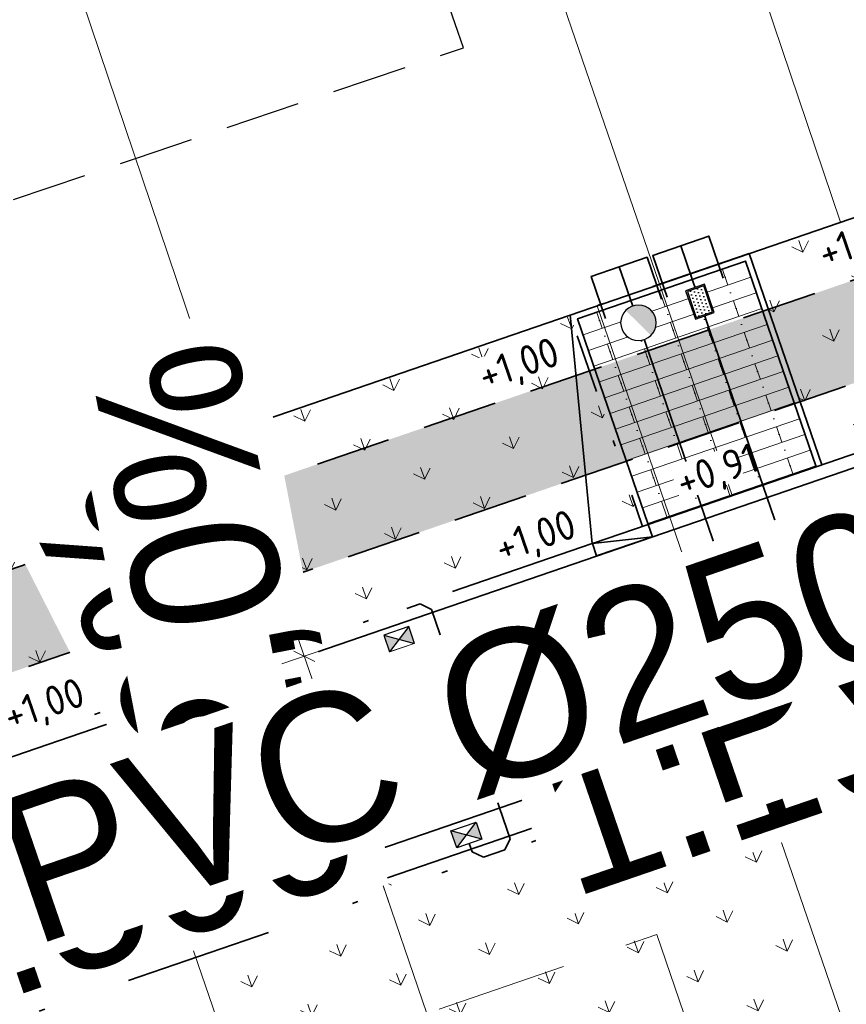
# Model space of a CAD drawing. Header units: metres. Extents: x 264779 to 275389, y 575281 to 580396.
# Tile 128 of 174: x 265408 to 265422, y 577019 to 577036. Entities that reach past the tile are written whole.
import ezdxf
from ezdxf.enums import TextEntityAlignment as Align

# ---------------------------------------------------------------- set-up
doc = ezdxf.new("R2018")
doc.units = ezdxf.units.M
doc.set_wipeout_variables(frame=1)
for name, pattern in [('AM-AS', [16, 10, -2, 2, -2]), ('B-WE-RI-HWA_HUISAANSLUITING_PVC_125-G', [10, 3.25, -0.75, 1.25, -0.75, 1.25, -0.75, 1.25, -0.75]), ('B-WE-RI-HWA_HUISAANSLUITING_PVC_160-G', [20, 6.5, -1.5, 2.5, -1.5, 2.5, -1.5, 2.5, -1.5]), ('B-WE-RI-HWA_PVC_315-G', [10, 2, -1.125, 0.75, -1.125, 2, -1.125, 0.75, -1.125]), ('B-WE-VH-KANTOPSLUITING_OPSLUITBAND_[AFMETINGEN1]-G', [10, 5.5, -0.875, 0, -0.875, 1, -0.875, 0, -0.875]), ('B-WE-VH-KANTOPSLUITING_TROTTOIRBAND_RWS_[AFMETINGEN1]-G', [10, 2.5, -1.5, 0, -1.5, 0, -1.5, 0, -1.5, 0, -1.5]), ('DASHED', [19.05, 12.7, -6.35]), ('HIDDEN', [9.525, 6.35, -3.175])]:
    doc.linetypes.add(name, pattern=pattern)
for name, color, linetype, lineweight, true_color in [('N-BH-KG-GRENS_PERCEEL-G', 160, 'KG-PERCEEL', 18, 0x003fff), ('N-GV-GR-GRAS_BERMKRUIDENMENGSEL-A', 7, 'Continuous', 18, 0x00a500), ('N-OI-RI-DWA_ERFSCHEIDINGSPUT-S', 20, 'Continuous', 25, 0xff3f00), ('N-OI-RI-DWA_HUISAANSLUITING_PVC_160-G', 20, 'B-WE-RI-DWA_HUISAANSLUITING_PVC_160-G', 35, 0xff3f00), ('N-OI-RI-DWA_PVC_250-G', 20, 'B-WE-RI-DWA_PVC_250-G', 35, 0xff3f00), ('N-OI-RI-HWA_HUISAANSLUITING_PVC_160-G', 150, 'B-WE-RI-HWA_HUISAANSLUITING_PVC_160-G', 35, 0x007fff), ('N-OI-RI-HWA_HULPSTUK-S', 150, 'Continuous', 25, 0x007fff), ('N-OI-RI-HWA_KOLKAANSLUITING_PVC_160-G', 150, 'B-WE-RI-HWA_HUISAANSLUITING_PVC_125-G', 35, 0x007fff), ('N-OI-RI-HWA_PVC_315-G', 150, 'B-WE-RI-HWA_PVC_315-G', 35, 0x007fff), ('N-WE-RI-DWA_AFDEKKAP-G', 20, 'Continuous', 35, 0xff3f00), ('N-WE-RI-HWA_AFDEKKAP-G', 150, 'Continuous', 35, 0x007fff), ('N-WE-RI-HWA_KOLK-S', 150, 'Continuous', 25, 0x007fff), ('N-WE-VH-VERHARDING_STRAATBAKSTEEN_DIKFORMAAT_HALF_PAARS-BRUIN-A', 7, 'Continuous', 18, 0x66332b)]:
    doc.layers.add(name, color=color, linetype=linetype, lineweight=lineweight, true_color=true_color)
for name, color, linetype, lineweight in [('N-CO-AM-AS-G', 10, 'AM-AS', 9), ('N-OI-RI-ALGEMEEN-B.O.B.-T25', 7, 'Continuous', 25), ('N-OI-RI-ALGEMEEN-INFORMATIE-T25', 7, 'Continuous', 25), ('N-OI-RI-ALGEMEEN-STROOMRICHTING-S', 7, 'Continuous', 25), ('N-OI-RI-ALGEMEEN-VERHANG-T25', 7, 'Continuous', 25), ('N-WA-RI-DETAIL1-G', 1, 'HIDDEN', 18), ('N-WE-GW-BERM-G', 90, 'Continuous', 35), ('N-WE-KL-TRACE-A', 7, 'Continuous', 25), ('N-WE-KL-TRACE-G', 7, 'DASHED', 35), ('N-WE-VH-GOOT_SBS-G', 40, 'Continuous', 35), ('N-WE-VH-KANTOPSLUITING_ELEMENT_VERLOOPBAND_110-220x250_190-220x160-G', 40, 'Continuous', 35), ('N-WE-VH-KANTOPSLUITING_INRITBAND_190-220x160-G', 60, 'B-WE-VH-KANTOPSLUITING_GAZONBAND_[AFMETINGEN1]-G', 35), ('N-WE-VH-KANTOPSLUITING_OPSLUITBAND_100x200-G', 60, 'B-WE-VH-KANTOPSLUITING_OPSLUITBAND_[AFMETINGEN1]-G', 35), ('N-WE-VH-KANTOPSLUITING_TROTTOIRBAND_RWS_110-220x250-G', 60, 'B-WE-VH-KANTOPSLUITING_TROTTOIRBAND_RWS_[AFMETINGEN1]-G', 35), ('N-WE-VH-VERHARDING_STRAATBAKSTEEN_DIKFORMAAT_HALF-G', 40, 'Continuous', 35), ('N-WE-VH-VERHARDING_STRAATBAKSTEEN_DIKFORMAAT_KEPER-G', 40, 'Continuous', 35), ('N-XX-AL-HOOGTELABEL-T25-M', 7, 'Continuous', 25), ('T-WE-GR-TOEKOMSTIG-G', 3, 'DASHED', 25), ('X-XX-AL-AANPIJLING-T25', 7, 'Continuous', 25), ('X-XX-AL-VERKANTING_DAKPROFIEL-S', 7, 'Continuous', 25)]:
    doc.layers.add(name, color=color, linetype=linetype, lineweight=lineweight)
doc.layers.add('X-XX-AL-HULPLAAG-G', color=6, linetype='Continuous', lineweight=18, plot=False)
doc.styles.add('NLCS-ISO', font='NLCS-ISO.ttf')
doc.styles.add('NLCS-ISO-ANNOTATIVE-T25', font='NLCS-ISO.ttf', dxfattribs={"height": 2.5})
doc.styles.add('NLCS-ISO-M1000-T25', font='NLCS-ISO.ttf', dxfattribs={"height": 2.5})
doc.styles.get("Standard").update_dxf_attribs({"font": 'arial.ttf'})
doc.linetypes.add('B-WE-RI-DWA_HUISAANSLUITING_PVC_160-G', pattern='A,2.5,-1,[160,NLCS.shx,S=0.25,R=0,X=0,Y=0],-1.5,[160,NLCS.shx,S=0.25,R=0,X=0,Y=0],-1.5,[160,NLCS.shx,S=0.25,R=0,X=0,Y=0],-1,2.5', length=10)
doc.linetypes.add('B-WE-RI-DWA_PVC_250-G', pattern='A,6,-5.5,["O   O   O",NLCS-ISO,S=0.5,R=0,X=-2.5,Y=-0.2],-3.5,5', length=20)
doc.linetypes.add('B-WE-VH-KANTOPSLUITING_GAZONBAND_[AFMETINGEN1]-G', pattern='A,4,-3,[160,NLCS.shx,S=0.25,R=0,X=0,Y=0],-3', length=10)
doc.linetypes.add('KG-PERCEEL', pattern='A,2.75,-1,["P",Standard,S=0.9,R=0,X=-0.5,Y=-0.45],-1,2.75,-1,[5,NLCS.shx,S=0.375,R=0,X=0,Y=0],-1', length=9.5)
doc.dimstyles.new('NLCS-ANNOTATIVE-T25-SCHRAP', dxfattribs={"dimtxt": 2.5, "dimasz": 1.4, "dimexe": 2, "dimexo": 2, "dimgap": 0.7, "dimtad": 1, "dimzin": 0, "dimtxsty": 'NLCS-ISO-ANNOTATIVE-T25', "dimblk": 'OBLIQUE', "dimcen": 2.5, "dimdle": 2, "dimclrd": 256, "dimclre": 256, "dimclrt": 256, "dimadec": 1, "dimazin": 0, "dimtfac": 1, "dimtofl": 0, "dimtmove": 1, "dimatfit": 0, "dimldrblk": 'OBLIQUE', "dimfxl": 2, "dimfxlon": 1, "dimtfillclr": 256, "dimtolj": 1, "dimtzin": 0, "dimlwd": 18, "dimlwe": 18, "dimarcsym": 0})
pattern_1 = [(109.0885258, (229946.4539, 679547.0011), (-1.011904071, 0.491604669), [0.2109375, -1.380052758]), (64.0885258, (229946.4539, 679547.0011), (-1.011904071, 0.491604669), [0.2109375, -0.9140625]), (154.0885258, (229946.4539, 679547.0011), (-0.491604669, -1.011904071), [0.2109375, -0.9140625])]

# ---------------------------------------------------------------- blocks, each defined once
blk = doc.blocks.new('_Oblique')
at = {"color": 0, "linetype": 'ByBlock', "lineweight": -2}
blk.add_line((-0.5, -0.5), (0.5, 0.5), dxfattribs=at)
blk = doc.blocks.new('*D102')
at = {"layer": 'Defpoints', "color": 0, "transparency": 16777216}
for p in [(265409.891, 577028.487), (265412.505, 577025.155), (265411.191, 577024.704)]:
    blk.add_point(p, dxfattribs=at)
at = {"layer": 'X-XX-AL-AANPIJLING-T25', "lineweight": 18, "transparency": 16777216}
for p, q in [((265411.076, 577029.316), (265412.635, 577024.777)), ((265410.828, 577028.808), (265411.584, 577029.068)), ((265412.127, 577025.025), (265412.883, 577025.285))]:
    blk.add_line(p, q, dxfattribs=at)
at = {"layer": 'X-XX-AL-AANPIJLING-T25', "lineweight": 18, "transparency": 16777216, "xscale": 0.28, "yscale": 0.28, "zscale": 0.28}
for p, rotation in [((265411.206, 577028.938), 108.9533991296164), ((265412.505, 577025.155), 288.9533991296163)]:
    blk.add_blockref('_Oblique', p, dxfattribs=dict(at, rotation=rotation))
at = {"layer": 'X-XX-AL-AANPIJLING-T25', "transparency": 16777216, "insert": (265411.439, 577026.904), "char_height": 0.5, "attachment_point": 5, "rotation": 108.9534, "style": 'NLCS-ISO-ANNOTATIVE-T25', "bg_fill": 3, "box_fill_scale": 1.1, "bg_fill_color": 256, "bg_fill_true_color": 13158600, "bg_fill_transparency": 0}
blk.add_mtext('\\A1;4,00', dxfattribs=at)
blk = doc.blocks.new('*D103')
at = {"layer": 'Defpoints', "color": 0, "transparency": 16777216}
for p in [(265411.191, 577024.704), (265415.327, 577021.895), (265413.804, 577021.372)]:
    blk.add_point(p, dxfattribs=at)
at = {"layer": 'X-XX-AL-AANPIJLING-T25', "lineweight": 18, "transparency": 16777216}
for p, q in [((265412.375, 577025.533), (265413.934, 577020.994)), ((265412.127, 577025.025), (265412.883, 577025.285)), ((265414.183, 577021.502), (265413.426, 577021.242))]:
    blk.add_line(p, q, dxfattribs=at)
at = {"layer": 'X-XX-AL-AANPIJLING-T25', "lineweight": 18, "transparency": 16777216, "xscale": 0.28, "yscale": 0.28, "zscale": 0.28}
for p, rotation in [((265412.505, 577025.155), 108.953399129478), ((265413.804, 577021.372), 288.953399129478)]:
    blk.add_blockref('_Oblique', p, dxfattribs=dict(at, rotation=rotation))
at = {"layer": 'X-XX-AL-AANPIJLING-T25', "transparency": 16777216, "insert": (265412.739, 577023.121), "char_height": 0.5, "attachment_point": 5, "rotation": 108.9534, "style": 'NLCS-ISO-ANNOTATIVE-T25', "bg_fill": 3, "box_fill_scale": 1.1, "bg_fill_color": 256, "bg_fill_true_color": 13158600, "bg_fill_transparency": 0}
blk.add_mtext('\\A1;4,00', dxfattribs=at)
blk = doc.blocks.new('*D104')
at = {"layer": 'Defpoints', "color": 0, "transparency": 16777216}
for p in [(265415.327, 577021.895), (265421.498, 577003.925), (265419.975, 577003.402)]:
    blk.add_point(p, dxfattribs=at)
at = {"layer": 'X-XX-AL-AANPIJLING-T25', "lineweight": 18, "transparency": 16777216}
for p, q in [((265413.674, 577021.75), (265420.105, 577003.024)), ((265414.183, 577021.502), (265413.426, 577021.242)), ((265420.354, 577003.532), (265419.597, 577003.272))]:
    blk.add_line(p, q, dxfattribs=at)
at = {"layer": 'X-XX-AL-AANPIJLING-T25', "lineweight": 18, "transparency": 16777216, "xscale": 0.28, "yscale": 0.28, "zscale": 0.28}
for p, rotation in [((265413.804, 577021.372), 108.953399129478), ((265419.975, 577003.402), 288.953399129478)]:
    blk.add_blockref('_Oblique', p, dxfattribs=dict(at, rotation=rotation))
at = {"layer": 'X-XX-AL-AANPIJLING-T25', "transparency": 16777216, "insert": (265416.474, 577012.244), "char_height": 0.5, "attachment_point": 5, "rotation": 108.9534, "style": 'NLCS-ISO-ANNOTATIVE-T25', "bg_fill": 3, "box_fill_scale": 1.1, "bg_fill_color": 256, "bg_fill_true_color": 13158600, "bg_fill_transparency": 0}
blk.add_mtext('\\A1;19,00', dxfattribs=at)
blk = doc.blocks.new('*D110')
at = {"layer": 'Defpoints', "color": 0, "transparency": 16777216}
for p in [(265448.857, 577025.862), (265449.587, 577023.734), (265387.166, 577002.297)]:
    blk.add_point(p, dxfattribs=at)
at = {"layer": 'X-XX-AL-AANPIJLING-T25', "lineweight": 18, "transparency": 16777216}
for p, q in [((265448.986, 577025.484), (265448.727, 577026.24)), ((265386.057, 577004.295), (265449.235, 577025.992)), ((265386.565, 577004.047), (265386.305, 577004.803))]:
    blk.add_line(p, q, dxfattribs=at)
at = {"layer": 'X-XX-AL-AANPIJLING-T25', "lineweight": 18, "transparency": 16777216, "xscale": 0.28, "yscale": 0.28, "zscale": 0.28}
for p, rotation in [((265448.857, 577025.862), 18.95339913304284), ((265386.435, 577004.425), 198.9533991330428)]:
    blk.add_blockref('_Oblique', p, dxfattribs=dict(at, rotation=rotation))
at = {"layer": 'X-XX-AL-AANPIJLING-T25', "transparency": 16777216, "insert": (265415.314, 577014.808), "char_height": 0.5, "attachment_point": 5, "rotation": 18.9534, "style": 'NLCS-ISO-ANNOTATIVE-T25', "bg_fill": 3, "box_fill_scale": 1.1, "bg_fill_color": 256, "bg_fill_true_color": 13158600, "bg_fill_transparency": 0}
blk.add_mtext('\\A1;66,00', dxfattribs=at)
blk = doc.blocks.new('*U44')
h = blk.add_hatch(color=256)
h.dxf.hatch_style = 1
h.paths.add_polyline_path([(-2.436, 7.093), (0, 0), (2.436, -7.093), (2.364, 0.812)])
at = {"flags": 128}
blk.add_lwpolyline([(-2.436, 7.093), (0, 0), (2.436, -7.093), (2.364, 0.812)], close=True, dxfattribs=at)
at = {"lineweight": 30}
for tag, rotation, flags, p in [('HELLING_2', 296.9534, 50, (2.154, 9.584)), ('HELLING', 280.9534, 43, (6.609, 0.336))]:
    blk.add_attdef(tag, text='', height=2.5, rotation=rotation, dxfattribs=dict(at, flags=flags)).set_placement(p, align=Align.TOP_LEFT)
blk = doc.blocks.new('*U156')
for p, q in [((-0.5, 0), (0, 0.11)), ((0, 0.11), (-0.5, 0.11)), ((-0.5, 0.11), (-0.5, 0)), ((0, 0), (0, 0.11)), ((-0.5, 0), (0, 0))]:
    blk.add_line(p, q)
blk = doc.blocks.new('*U158')
at = {"layer": 'N-OI-RI-ALGEMEEN-STROOMRICHTING-S', "ltscale": 0.99999}
blk.add_hatch(color=256, dxfattribs=at).paths.add_polyline_path([(165.51, 56.845), (171.135, 57.785), (170.526, 59.559)])
at = {"flags": 128}
blk.add_lwpolyline([(0, 0), (331.02, 113.69)], dxfattribs=at)
at = {"layer": 'N-OI-RI-ALGEMEEN-STROOMRICHTING-S', "ltscale": 0.99999}
blk.add_lwpolyline([(165.51, 56.845), (171.135, 57.785), (170.526, 59.559)], close=True, dxfattribs=at)
at = {"layer": 'N-OI-RI-ALGEMEEN-B.O.B.-T25', "lineweight": 30, "ltscale": 0.5, "oblique": 30, "flags": 5}
for tag, p in [('+0,00', (321.82, 109.997)), ('+0,01', (0.658, -0.305))]:
    blk.add_attdef(tag, text='', height=2.5, rotation=18.95519, dxfattribs=at).set_placement(p, align=Align.TOP_LEFT)
at = {"layer": 'N-OI-RI-ALGEMEEN-INFORMATIE-T25', "lineweight": 30, "ltscale": 0.5, "oblique": 30, "flags": 5}
blk.add_attdef('BETON%%C160', text='', height=2.5, rotation=18.95519, dxfattribs=at).set_placement((190.662, 68.629), align=Align.TOP_RIGHT)
at = {"layer": 'N-OI-RI-ALGEMEEN-VERHANG-T25', "lineweight": 30, "ltscale": 0.5, "oblique": 30, "flags": 5}
blk.add_attdef('1:1000', text='', height=2.5, rotation=18.95519, dxfattribs=at).set_placement((178.942, 60.927), align=Align.TOP_LEFT)
blk = doc.blocks.new('*U97')
blk.add_wipeout([(-1.125, 0.75), (1.125, 0.75), (1.125, -0.75), (-1.125, -0.75)])
h = blk.add_hatch(color=256)
h.dxf.hatch_style = 1
h.paths.add_polyline_path([(0, 0), (-1.125, 0.75), (-1.125, -0.75)])
h.paths.add_polyline_path([(1.125, -0.75), (1.125, 0.75), (0, 0)])
for p, q in [((-1.125, -0.75), (1.125, 0.75)), ((1.125, -0.75), (-1.125, 0.75))]:
    blk.add_line(p, q)
at = {"flags": 128}
blk.add_lwpolyline([(-1.125, -0.75), (1.125, -0.75), (1.125, 0.75), (-1.125, 0.75)], close=True, dxfattribs=at)
blk = doc.blocks.new('*U175')
at = {"ltscale": 0.99999}
blk.add_wipeout([(-1.125, 0.75), (1.125, 0.75), (1.125, -0.75), (-1.125, -0.75)], dxfattribs=at)
h = blk.add_hatch(color=256, dxfattribs=at)
h.paths.add_polyline_path([(1.125, 0.75), (-1.125, 0.75), (-1.125, -0.75), (1.125, -0.75)])
h.paths.add_polyline_path([(1.025, 0.65), (1.025, -0.65), (-1.025, -0.65), (-1.025, 0.65)], flags=16)
h = blk.add_hatch(dxfattribs=at)
h.set_pattern_fill('DOTS', color=256, scale=0.175, style=0)
h.set_pattern_definition([(0, (-0.975, -0.6), (0.138906, 0.277813), [0, -0.277813])])
h.paths.add_polyline_path([(-1.025, -0.65), (1.025, -0.65), (1.025, 0.65), (-1.025, 0.65)])
at = {"ltscale": 0.99999, "flags": 128}
for points in [[(-1.125, -0.75), (1.125, -0.75), (1.125, 0.75), (-1.125, 0.75)], [(-1.025, -0.65), (1.025, -0.65), (1.025, 0.65), (-1.025, 0.65)], [(-1.025, -0.65), (1.025, -0.65), (1.025, 0.65), (-1.025, 0.65)]]:
    blk.add_lwpolyline(points, close=True, dxfattribs=at)
blk = doc.blocks.new('N-SRI-PUT_VWA_KUNSTSTOF-SO')
at = {"ltscale": 0.99999}
blk.add_wipeout([(0, 1.5), (-0.586, 1.381), (-1.164, 0.946), (-1.449, 0.386), (-1.491, -0.164), (-1.403, -0.53), (-1.188, -0.915), (-0.842, -1.242), (-0.334, -1.462), (0.519, -1.407), (0.984, -1.132), (1.38, -0.588), (1.5, 0), (1.294, 0.759), (1.07, 1.051), (0.732, 1.309), (0.399, 1.446)], dxfattribs=at)
h = blk.add_hatch(color=256, dxfattribs=at)
edge = h.paths.add_edge_path()
edge.add_line((1.043, 1.078), (-1.063, -1.058))
edge.add_arc((0, 0), 1.5, 224.85367, 405.95863)
at = {"ltscale": 0.99999, "flags": 128}
blk.add_lwpolyline([(1.5, 0, 1), (-1.5, 0, 1), (1.5, 0)], format="xyb", close=True, dxfattribs=at)
blk = doc.blocks.new('*U207')
at = {"layer": 'N-OI-RI-ALGEMEEN-STROOMRICHTING-S', "ltscale": 0.99999}
blk.add_hatch(color=256, dxfattribs=at).paths.add_polyline_path([(132.296, 45.433), (127.281, 42.719), (126.672, 44.493)])
at = {"flags": 128}
blk.add_lwpolyline([(0, 0), (204.169, 70.115)], dxfattribs=at)
at = {"layer": 'N-OI-RI-ALGEMEEN-STROOMRICHTING-S', "ltscale": 0.99999}
blk.add_lwpolyline([(132.296, 45.433), (127.281, 42.719), (126.672, 44.493)], close=True, dxfattribs=at)
at = {"layer": 'N-OI-RI-ALGEMEEN-B.O.B.-T25', "lineweight": 30, "ltscale": 0.5, "oblique": 30, "flags": 50}
for tag, p in [('+0,00', (195.459, 66.591)), ('+0,01', (2.656, 0.381))]:
    blk.add_attdef(tag, text='', height=2.5, rotation=18.95337, dxfattribs=at).set_placement(p, align=Align.TOP_LEFT)
at = {"layer": 'N-OI-RI-ALGEMEEN-INFORMATIE-T25', "lineweight": 30, "ltscale": 0.5, "oblique": 30, "flags": 50}
blk.add_attdef('BETON%%C160', text='', height=2.5, rotation=18.95337, dxfattribs=at).set_placement((125.136, 46.119), align=Align.TOP_RIGHT)
at = {"layer": 'N-OI-RI-ALGEMEEN-VERHANG-T25', "lineweight": 30, "ltscale": 0.5, "oblique": 30, "flags": 50}
blk.add_attdef('1:1000', text='', height=2.5, rotation=18.95337, dxfattribs=at).set_placement((114.179, 38.677), align=Align.TOP_LEFT)

msp = doc.modelspace()

# ---------------------------------------------------------------- hatches: boundary and pattern name
at = {"layer": 'N-GV-GR-GRAS_BERMKRUIDENMENGSEL-A'}
h = msp.add_hatch(dxfattribs=at)
h.set_pattern_fill('AGR-KRUIDEN', color=256, scale=0.5625, pattern_type=2)
h.set_pattern_definition([(109.0885258, (229494.801, 679390.6485), (-1.011904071, 0.491604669), [0.2109375, -1.380052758]), (64.0885258, (229494.801, 679390.6485), (-1.011904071, 0.491604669), [0.2109375, -0.9140625]), (154.0885258, (229494.801, 679390.6485), (-0.491604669, -1.011904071), [0.2109375, -0.9140625])])
h.paths.add_polyline_path([(265423.241, 577033.071), (265420.025, 577031.967), (265421.253, 577028.392), (265424.469, 577029.496)])
h = msp.add_hatch(dxfattribs=at)
h.set_pattern_fill('AGR-KRUIDEN', color=256, scale=0.5625, pattern_type=2)
h.set_pattern_definition(pattern_1)
h.paths.add_polyline_path([(265418.226, 577027.352), (265416.999, 577030.928), (265405.413, 577026.949), (265406.641, 577023.374)])
h = msp.add_hatch(dxfattribs=at)
h.set_pattern_fill('AGR-KRUIDEN', color=256, scale=0.5625, pattern_type=2)
h.set_pattern_definition(pattern_1)
h.paths.add_polyline_path([(265420.128, 577023.311), (265410.67, 577020.063), (265416.698, 577002.509), (265426.156, 577005.757)])
at = {"layer": 'N-WE-KL-TRACE-A'}
h = msp.add_hatch(dxfattribs=at)
h.set_pattern_fill('DOTS', color=256, scale=0.5, angle=-0.069)
h.set_pattern_definition([(19.019479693, (53607.36198, 115305.85214), (0.02330677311, 0.175950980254), [0, -0.15875])])
h.paths.add_polyline_path([(265327.755, 576975.274), (265328.284, 576973.732), (265330.649, 576974.544), (265330.811, 576974.071), (265328.447, 576973.259), (265331.026, 576965.75), (265333.39, 576966.562), (265333.553, 576966.089), (265330.715, 576965.115), (265327.282, 576975.112), (265302.25, 576966.515), (265296.331, 576983.937), (265248.543, 576967.444), (265253.844, 576952.084), (265253.371, 576951.921), (265248.07, 576967.281), (265234.364, 576962.551), (265234.2, 576963.023), (265259.96, 576971.913), (265257.072, 576980.279), (265257.545, 576980.442), (265260.432, 576972.076), (265286.9, 576981.211), (265284.013, 576989.577), (265284.486, 576989.74), (265287.373, 576981.374), (265296.17, 576984.41), (265285.353, 577016.246), (265286.915, 577016.777), (265303.28, 576968.613), (265380.151, 576995.012), (265363.785, 577042.669), (265365.346, 577043.205), (265374.891, 577015.41), (265455.352, 577043.041), (265455.888, 577041.481), (265375.427, 577013.849), (265382.777, 576992.446), (265464.49, 577020.508), (265464.652, 577020.035), (265462.288, 577019.223), (265464.867, 577011.713), (265467.231, 577012.525), (265467.393, 577012.052), (265464.556, 577011.078), (265461.815, 577019.06), (265382.94, 576991.973), (265393.03, 576962.587), (265427.338, 576974.369), (265424.627, 576982.267), (265426.188, 576982.803), (265428.899, 576974.905), (265473.51, 576990.225), (265474.05, 576988.666), (265393.566, 576961.027), (265400.927, 576939.596), (265399.367, 576939.06), (265392.005, 576960.491), (265390.587, 576960.004), (265390.051, 576961.564), (265391.47, 576962.051), (265380.687, 576993.452), (265356.28, 576985.07), (265359.713, 576975.073), (265356.876, 576974.099), (265356.713, 576974.571), (265359.078, 576975.383), (265356.499, 576982.893), (265354.134, 576982.081), (265353.972, 576982.554), (265356.336, 576983.366), (265355.807, 576984.907)])
at = {"layer": 'N-WE-VH-VERHARDING_STRAATBAKSTEEN_DIKFORMAAT_HALF_PAARS-BRUIN-A'}
h = msp.add_hatch(dxfattribs=at)
h.set_pattern_fill('AVH-SBS_DIKFORMAAT_HALFST', color=256, scale=28.125, angle=-0.1351, pattern_type=2)
h.set_pattern_definition([(18.95339913, (727772.8542, 366822.4047), (-0.09134972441, 0.26600148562), []), (108.95339913, (727773.9182, 366822.7701), (-1.0640059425, -0.3653988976), [0.28125, -0.28125]), (108.95339913, (727773.2949, 366822.8534), (-1.0640059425, -0.3653988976), [0.28125, -0.28125]), (18.95339913, (727773.34053, 366822.7204), (-0.1826994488, 0.53200297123), [0, -0.5625, 0, 0, 0]), (18.95339913, (727773.2492, 366822.9864), (-0.1826994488, 0.53200297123), [0, -0.5625, 0, 0, 0])])
h.paths.add_polyline_path([(265419.963, 577031.84), (265417.126, 577030.865), (265418.321, 577027.385), (265421.158, 577028.359)])

# ---------------------------------------------------------------- linework, layer by layer
at = {"layer": 'N-BH-KG-GRENS_PERCEEL-G'}
msp.add_lwpolyline([(265409.544, 577068.122), (265419.92, 577071.619), (265431.928, 577036.054), (265421.571, 577032.498)], close=True, dxfattribs=at)
at = {"layer": 'N-CO-AM-AS-G'}
msp.add_lwpolyline([(265380.866, 577012.175), (265447.78, 577035.154), (265463.208, 576990.23), (265396.294, 576967.25)], dxfattribs=at)
at = {"layer": 'N-OI-RI-DWA_HUISAANSLUITING_PVC_160-G', "flags": 128}
for points in [[(265417.829, 577031.741), (265418.103, 577030.945)], [(265418.205, 577030.647), (265419.697, 577026.303)]]:
    msp.add_lwpolyline(points, dxfattribs=at)
at = {"layer": 'N-OI-RI-HWA_HUISAANSLUITING_PVC_160-G', "flags": 128}
for points in [[(265419.143, 577031.302), (265418.87, 577032.099)], [(265421.224, 577025.242), (265419.246, 577031.004)]]:
    msp.add_lwpolyline(points, dxfattribs=at)
at = {"layer": 'N-WA-RI-DETAIL1-G', "ltscale": 0.35, "flags": 128}
msp.add_lwpolyline([(265413.738, 577018.824), (265415.362, 577014.095), (265420.091, 577015.719), (265418.467, 577020.448)], close=True, dxfattribs=at)
at = {"layer": 'N-WE-GW-BERM-G', "flags": 128}
for points in [[(265458.35, 577045.128), (265385.301, 577020.042), (265373.991, 577052.977)], [(265417.375, 577027.06), (265416.999, 577030.928)]]:
    msp.add_lwpolyline(points, dxfattribs=at)
at = {"layer": 'N-WE-KL-TRACE-G', "ltscale": 0.1}
msp.add_lwpolyline([(265374.891, 577015.41), (265455.352, 577043.041), (265455.888, 577041.481), (265375.427, 577013.849)], dxfattribs=at)
at = {"layer": 'N-WE-RI-DWA_AFDEKKAP-G', "flags": 128}
msp.add_lwpolyline([(265418.546, 577031.195), (265418.302, 577031.904), (265417.356, 577031.579), (265417.6, 577030.87)], dxfattribs=at)
at = {"layer": 'N-WE-RI-HWA_AFDEKKAP-G', "flags": 128}
msp.add_lwpolyline([(265419.586, 577031.552), (265419.343, 577032.261), (265418.397, 577031.936), (265418.64, 577031.227)], dxfattribs=at)
at = {"layer": 'N-WE-VH-GOOT_SBS-G', "flags": 128}
for points in [[(265451.797, 577028.075), (265448.711, 577037.06), (265388.654, 577016.436, -0.414214), (265380.395, 577020.472), (265372.163, 577044.444), (265367.907, 577042.982), (265383.61, 576997.257, -0.414214), (265379.573, 576988.999), (265354.693, 576980.454), (265354.531, 576980.927), (265379.411, 576989.471, 0.414214), (265383.137, 576997.095), (265367.272, 577043.292), (265372.474, 577045.079), (265380.868, 577020.634, 0.414214), (265388.492, 577016.908), (265449.022, 577037.696), (265452.27, 577028.238)], [(265387.866, 576998.719), (265385.592, 577005.339, -0.414214), (265389.629, 577013.598), (265440.701, 577031.137, -0.414214), (265448.96, 577027.101), (265451.233, 577020.48, -0.414214), (265447.197, 577012.222), (265396.125, 576994.683, -0.414214)], [(265389.791, 577013.125), (265440.863, 577030.664, -0.414214), (265448.487, 577026.939), (265450.76, 577020.318, -0.414214), (265447.034, 577012.695), (265395.962, 576995.155, -0.414214), (265388.339, 576998.881), (265386.065, 577005.502, -0.414214)]]:
    msp.add_lwpolyline(points, format="xyb", close=True, dxfattribs=at)
at = {"layer": 'N-WE-VH-KANTOPSLUITING_INRITBAND_190-220x160-G', "flags": 128}
msp.add_lwpolyline([(265418.321, 577027.385), (265427.4, 577030.503)], dxfattribs=at)
at = {"layer": 'N-WE-VH-KANTOPSLUITING_OPSLUITBAND_100x200-G', "flags": 128}
msp.add_lwpolyline([(265421.253, 577028.392), (265420.025, 577031.967), (265416.999, 577030.928), (265418.226, 577027.352)], dxfattribs=at)
at = {"layer": 'N-WE-VH-KANTOPSLUITING_TROTTOIRBAND_RWS_110-220x250-G', "ltscale": 0.99999, "flags": 128}
msp.add_lwpolyline([(265389.862, 577012.917), (265440.935, 577030.456, -0.414214), (265448.279, 577026.867), (265450.552, 577020.247, -0.414214), (265446.963, 577012.903), (265395.891, 576995.364, -0.414214), (265388.547, 576998.953), (265386.273, 577005.573, -0.414214)], format="xyb", close=True, dxfattribs=at)
at = {"layer": 'N-WE-VH-VERHARDING_STRAATBAKSTEEN_DIKFORMAAT_HALF-G', "flags": 128}
msp.add_lwpolyline([(265418.321, 577027.385), (265417.126, 577030.865), (265419.963, 577031.84), (265421.158, 577028.359)], dxfattribs=at)
at = {"layer": 'N-WE-VH-VERHARDING_STRAATBAKSTEEN_DIKFORMAAT_KEPER-G', "flags": 128}
for points in [[(265367.907, 577042.982), (265383.61, 576997.257, -0.414214), (265379.573, 576988.999), (265354.693, 576980.454), (265356.155, 576976.198), (265381.035, 576984.743, -0.414214), (265389.294, 576980.706), (265403.405, 576939.617), (265407.661, 576941.079), (265401.02, 576960.415, -0.414214), (265405.057, 576968.674), (265465.114, 576989.298), (265459.755, 577004.904, -0.414214), (265463.791, 577013.162), (265466.672, 577014.152), (265465.211, 577018.408), (265462.329, 577017.418, -0.414214), (265454.071, 577021.455), (265448.711, 577037.06), (265388.654, 577016.436, -0.414214), (265380.395, 577020.472), (265372.163, 577044.444)], [(265387.866, 576998.719), (265385.592, 577005.339, -0.414214), (265389.629, 577013.598), (265440.701, 577031.137, -0.414214), (265448.96, 577027.101), (265451.233, 577020.48, -0.414214), (265447.197, 577012.222), (265396.125, 576994.683, -0.414214)]]:
    msp.add_lwpolyline(points, format="xyb", close=True, dxfattribs=at)
at = {"layer": 'T-WE-GR-TOEKOMSTIG-G', "ltscale": 0.1, "flags": 128}
msp.add_lwpolyline([(265413.412, 577040.723), (265411.63, 577046.001), (265406.088, 577044.129), (265403.246, 577043.169), (265400.403, 577042.21), (265403.967, 577031.655), (265406.809, 577032.615), (265409.652, 577033.575), (265415.194, 577035.446)], close=True, dxfattribs=at)
at = {"layer": 'X-XX-AL-HULPLAAG-G', "flags": 128}
for points in [[(265414.488, 577043.166), (265419.74, 577027.872)], [(265426.156, 577005.757), (265417.458, 577031.085)], [(265427.325, 576971.563), (265408, 577027.837)]]:
    msp.add_lwpolyline(points, dxfattribs=at)

# ---------------------------------------------------------------- block references
at = {"layer": 'N-WE-VH-KANTOPSLUITING_ELEMENT_VERLOOPBAND_110-220x250_190-220x160-G', "xscale": -2, "yscale": 2, "zscale": 2, "rotation": 18.95339921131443}
msp.add_blockref('*U156', (265417.447, 577026.852), dxfattribs=at)

# ---------------------------------------------------------------- next in the draw order: dimensions: what is measured, and where the dimension line sits
at = {"layer": 'X-XX-AL-AANPIJLING-T25'}
dim = msp.add_aligned_dim(p1=(265409.891, 577028.487), p2=(265411.191, 577024.704), distance=1.39, dimstyle='NLCS-ANNOTATIVE-T25-SCHRAP', override={"dimtad": 4, "dimtfill": 1}, dxfattribs=at)
dim.commit()
dim.dimension.update_dxf_attribs({"geometry": '*D102', "text_midpoint": (265411.439, 577026.904)})

# ---------------------------------------------------------------- next in the draw order: linework, layer by layer
at = {"layer": 'N-BH-KG-GRENS_PERCEEL-G'}
for points in [[(265411.216, 577028.942), (265421.571, 577032.498), (265409.544, 577068.122), (265399.167, 577064.626)], [(265388.648, 577061.081), (265399.167, 577064.626), (265411.216, 577028.942), (265400.718, 577025.336)]]:
    msp.add_lwpolyline(points, close=True, dxfattribs=at)
at = {"layer": 'N-WE-VH-KANTOPSLUITING_TROTTOIRBAND_RWS_110-220x250-G', "ltscale": 0.99999, "flags": 128}
msp.add_lwpolyline([(265417.375, 577027.06), (265407.492, 577023.666)], dxfattribs=at)

# ---------------------------------------------------------------- next in the draw order: block references
at = {"layer": 'N-OI-RI-HWA_PVC_315-G'}
ref = msp.add_blockref('*U158', (265380.424, 577011.23), dxfattribs=dict(at, xscale=0.2, yscale=0.2, zscale=0.2))
lines = msp.add_mtext('1:1000', dxfattribs={"layer": 'N-OI-RI-ALGEMEEN-VERHANG-T25', "ltscale": 0.5, "insert": (265416.212, 577023.416), "char_height": 2.5, "attachment_point": 1, "rotation": 18.9552, "bg_fill": 3, "box_fill_scale": 1.1, "bg_fill_color": 256, "bg_fill_transparency": 0})
ref.add_attrib('1:1000', '', (265416.212, 577023.416)).embed_mtext(lines)
lines = msp.add_mtext('PVC %%C315', dxfattribs={"layer": 'N-OI-RI-ALGEMEEN-INFORMATIE-T25', "ltscale": 0.5, "insert": (265418.556, 577024.956), "char_height": 2.5, "attachment_point": 1, "rotation": 18.9552, "bg_fill": 3, "box_fill_scale": 1.1, "bg_fill_color": 256, "bg_fill_transparency": 0})
ref.add_attrib('BETON%%C160', '', (265418.556, 577024.956)).embed_mtext(lines)
at = {"layer": 'X-XX-AL-VERKANTING_DAKPROFIEL-S'}
ref = msp.add_blockref('*U44', (265411.63, 577022.74), dxfattribs=dict(at, xscale=0.2, yscale=0.2, zscale=0.2, rotation=180))
lines = msp.add_mtext('2,0%', dxfattribs={"layer": '0', "insert": (265411.2, 577020.823), "char_height": 2.5, "attachment_point": 1, "rotation": 116.9534, "bg_fill": 3, "box_fill_scale": 1.15, "bg_fill_color": 256, "bg_fill_transparency": 0})
ref.add_attrib('HELLING_2', '', (265411.2, 577020.823)).embed_mtext(lines)
lines = msp.add_mtext('2,0%', dxfattribs={"layer": '0', "insert": (265410.309, 577022.673), "char_height": 2.5, "attachment_point": 1, "rotation": 100.9534, "bg_fill": 3, "box_fill_scale": 1.15, "bg_fill_color": 256, "bg_fill_transparency": 0})
ref.add_attrib('HELLING', '', (265410.309, 577022.673)).embed_mtext(lines)

# ---------------------------------------------------------------- next in the draw order: block references
at = {"layer": 'N-OI-RI-DWA_ERFSCHEIDINGSPUT-S', "xscale": 0.2000000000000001, "yscale": 0.2000000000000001, "zscale": 0.2000000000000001, "rotation": 89.86487337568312}
msp.add_blockref('N-SRI-PUT_VWA_KUNSTSTOF-SO', (265418.154, 577030.796), dxfattribs=at)
at = {"layer": 'N-OI-RI-HWA_HULPSTUK-S', "xscale": 0.2250000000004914, "yscale": 0.2250000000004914, "zscale": 0.2250000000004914, "rotation": 108.9533991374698}
msp.add_blockref('*U175', (265419.195, 577031.153), dxfattribs=at)
at = {"layer": 'N-WE-RI-HWA_KOLK-S', "yscale": 0.2, "zscale": 0.2}
for p, xscale, rotation in [((265414.109, 577025.442), 0.2, 198.9533991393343), ((265415.246, 577022.131), -0.2, 18.95339914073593)]:
    msp.add_blockref('*U97', p, dxfattribs=dict(at, xscale=xscale, rotation=rotation))

# ---------------------------------------------------------------- next in the draw order: texts
at = {"layer": 'N-XX-AL-HOOGTELABEL-T25-M', "char_height": 0.5, "width": 1.04288, "attachment_point": 1, "rotation": 18.9534, "style": 'NLCS-ISO-M1000-T25', "bg_fill": 3, "box_fill_scale": 1.1, "bg_fill_color": 256, "bg_fill_transparency": 0}
for insert in [(265421.143, 577032.19), (265415.394, 577030.122)]:
    msp.add_mtext('+1,00', dxfattribs=dict(at, insert=insert))

# ---------------------------------------------------------------- next in the draw order: linework, layer by layer
at = {"layer": 'N-OI-RI-HWA_KOLKAANSLUITING_PVC_160-G', "flags": 128}
for points in [[(265415.564, 577023.298), (265414.655, 577025.946), (265414.464, 577026.039), (265414.105, 577025.916), (265414.012, 577025.725), (265414.06, 577025.583)], [(265415.564, 577023.298), (265415.987, 577022.068), (265415.893, 577021.878), (265415.534, 577021.754), (265415.343, 577021.848), (265415.295, 577021.989)]]:
    msp.add_lwpolyline(points, dxfattribs=at)

# ---------------------------------------------------------------- next in the draw order: dimensions: what is measured, and where the dimension line sits
at = {"layer": 'X-XX-AL-AANPIJLING-T25'}
dim = msp.add_linear_dim(base=(265413.804, 577021.372), p1=(265411.191, 577024.704), p2=(265415.327, 577021.895), angle=108.9534, dimstyle='NLCS-ANNOTATIVE-T25-SCHRAP', override={"dimtad": 4, "dimtfill": 1}, dxfattribs=at)
dim.commit()
dim.dimension.update_dxf_attribs({"geometry": '*D103', "text_midpoint": (265412.739, 577023.121)})

# ---------------------------------------------------------------- next in the draw order: dimensions: what is measured, and where the dimension line sits
dim = msp.add_linear_dim(base=(265419.975, 577003.402), p1=(265415.327, 577021.895), p2=(265421.498, 577003.925), angle=108.9534, dimstyle='NLCS-ANNOTATIVE-T25-SCHRAP', override={"dimtad": 4, "dimtfill": 1}, dxfattribs=at)
dim.commit()
dim.dimension.update_dxf_attribs({"geometry": '*D104', "text_midpoint": (265416.474, 577012.244)})

# ---------------------------------------------------------------- next in the draw order: dimensions: what is measured, and where the dimension line sits
dim = msp.add_linear_dim(base=(265448.857, 577025.862), p1=(265387.166, 577002.297), p2=(265449.587, 577023.734), angle=18.9534, dimstyle='NLCS-ANNOTATIVE-T25-SCHRAP', override={"dimtfill": 1}, dxfattribs=at)
dim.commit()
dim.dimension.update_dxf_attribs({"geometry": '*D110', "text_midpoint": (265415.457, 577014.392), "dimtype": 160})

# ---------------------------------------------------------------- next in the draw order: block references
at = {"layer": 'N-OI-RI-DWA_PVC_250-G'}
ref = msp.add_blockref('*U207', (265382.065, 577013.38), dxfattribs=dict(at, xscale=0.2, yscale=0.2, zscale=0.2))
lines = msp.add_mtext('1:500', dxfattribs={"layer": 'N-OI-RI-ALGEMEEN-VERHANG-T25', "ltscale": 0.5, "insert": (265404.9, 577021.115), "char_height": 2.5, "attachment_point": 1, "rotation": 18.9534, "bg_fill": 3, "box_fill_scale": 1.1, "bg_fill_color": 256, "bg_fill_transparency": 0})
ref.add_attrib('1:1000', '', (265404.9, 577021.115)).embed_mtext(lines)
lines = msp.add_mtext('PVC %%C250', dxfattribs={"layer": 'N-OI-RI-ALGEMEEN-INFORMATIE-T25', "ltscale": 0.5, "insert": (265407.092, 577022.603), "char_height": 2.5, "attachment_point": 1, "rotation": 18.9534, "bg_fill": 3, "box_fill_scale": 1.1, "bg_fill_color": 256, "bg_fill_transparency": 0})
ref.add_attrib('BETON%%C160', '', (265407.092, 577022.603)).embed_mtext(lines)

# ---------------------------------------------------------------- next in the draw order: texts
at = {"layer": 'N-XX-AL-HOOGTELABEL-T25-M', "char_height": 0.5, "width": 1.04288, "attachment_point": 1, "rotation": 18.9534, "style": 'NLCS-ISO-M1000-T25', "bg_fill": 3, "box_fill_scale": 1.1, "bg_fill_color": 256, "bg_fill_transparency": 0}
for s, insert in [('+0,91', (265418.74, 577028.322)), ('+1,00', (265415.677, 577027.207)), ('+1,00', (265407.368, 577024.362))]:
    msp.add_mtext(s, dxfattribs=dict(at, insert=insert))

doc.saveas('drawing.dxf')
